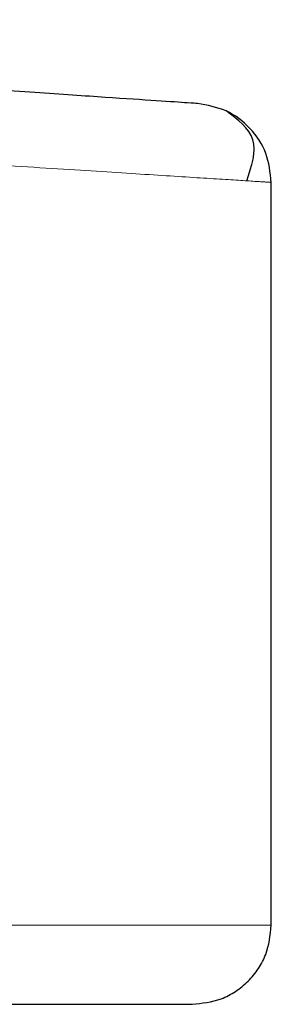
# Model space of a CAD drawing. Header units: millimetres. Extents: x 18 to 260, y 57 to 148.
# Tile 6 of 80: x 33.885 to 34.05, y 57.918 to 58.567. Entities that reach past the tile are written whole.
import ezdxf

# ---------------------------------------------------------------- set-up
doc = ezdxf.new("R2010")
doc.units = ezdxf.units.MM
doc.linetypes.add('PHANTOM', pattern=[12.7, 6.35, -1.27, 1.27, -1.27, 1.27, -1.27])

msp = doc.modelspace()

# ---------------------------------------------------------------- linework, layer by layer
at = {"color": 7, "linetype": 'Continuous', "lineweight": 25}
msp.add_line((34.04996, 57.97043), (34.04996, 58.45961), dxfattribs=at)
at = {"color": 8, "linetype": 'PHANTOM', "lineweight": 18}
msp.add_line((34.04996, 57.97043), (33.04363, 57.97043), dxfattribs=at)
at = {"color": 7, "linetype": 'Continuous', "lineweight": 25}
for points, knots in [([(34.00139, 58.51155), (34.00008, 58.51163), (33.99745, 58.51181), (33.97632, 58.51323), (33.94294, 58.51546), (33.89651, 58.51858), (33.83806, 58.5225), (33.76831, 58.52717), (33.68829, 58.53254), (33.59913, 58.53851), (33.50211, 58.54502), (33.39857, 58.55196), (33.29016, 58.55923), (33.21526, 58.56425), (33.1778, 58.56676)], [0, 0, 0, 0, 0.083265, 0.166495, 0.249769, 0.333065, 0.416337, 0.499665, 0.583021, 0.66636, 0.749752, 0.83317, 0.916563, 1, 1, 1, 1]), ([(34.04996, 58.45961), (34.04924, 58.46614), (34.04781, 58.4792), (34.03673, 58.49592), (34.02079, 58.50809), (34.00786, 58.5104), (34.00139, 58.51155)], [0, 0, 0, 0, 0.249997, 0.500004, 0.750002, 1, 1, 1, 1]), ([(34.03385, 58.46064), (34.03705, 58.47031), (34.0434, 58.48952), (34.0279, 58.50096), (34.02021, 58.50664)], [0, 0, 0, 0, 0.503796, 1, 1, 1, 1]), ([(33.99791, 57.91838), (34.00446, 57.91907), (34.01453, 57.92014), (34.02665, 57.92663), (34.03499, 57.93335), (34.0417, 57.94169), (34.04819, 57.95381), (34.04926, 57.96388), (34.04996, 57.97043)], [0, 0, 0, 0, 0.239452, 0.368358, 0.500002, 0.631637, 0.760544, 1, 1, 1, 1]), ([(33.04363, 57.91838), (33.07186, 57.91838), (33.13019, 57.91838), (33.21973, 57.91838), (33.31473, 57.91838), (33.41441, 57.91838), (33.51736, 57.91838), (33.6109, 57.91838), (33.69359, 57.91838), (33.76498, 57.91838), (33.83053, 57.91838), (33.88808, 57.91838), (33.93561, 57.91838), (33.97085, 57.91838), (33.99362, 57.91838), (33.99648, 57.91838), (33.99791, 57.91838)], [0, 0, 0, 0, 0.056512, 0.116766, 0.180699, 0.251723, 0.32802, 0.409681, 0.474925, 0.543225, 0.614383, 0.68811, 0.76403, 0.841683, 0.920535, 1, 1, 1, 1])]:
    msp.add_open_spline(points, degree=3, knots=knots, dxfattribs=at)
at = {"color": 8, "linetype": 'PHANTOM', "lineweight": 18}
msp.add_open_spline([(33.18144, 58.51482), (33.21302, 58.51282), (33.27233, 58.50905), (33.36012, 58.50346), (33.4427, 58.49822), (33.52536, 58.49296), (33.60367, 58.48799), (33.67763, 58.48329), (33.74388, 58.47907), (33.81197, 58.47474), (33.87885, 58.47049), (33.94019, 58.46659), (33.98872, 58.4635), (34.02368, 58.46129), (34.04586, 58.45988), (34.04859, 58.4597), (34.04996, 58.45961)], degree=3, knots=[0, 0, 0, 0, 0.066618, 0.12514, 0.189875, 0.250255, 0.316305, 0.380006, 0.441359, 0.500366, 0.585655, 0.668945, 0.75024, 0.834102, 0.917353, 1, 1, 1, 1], dxfattribs=at)

doc.saveas('drawing.dxf')
